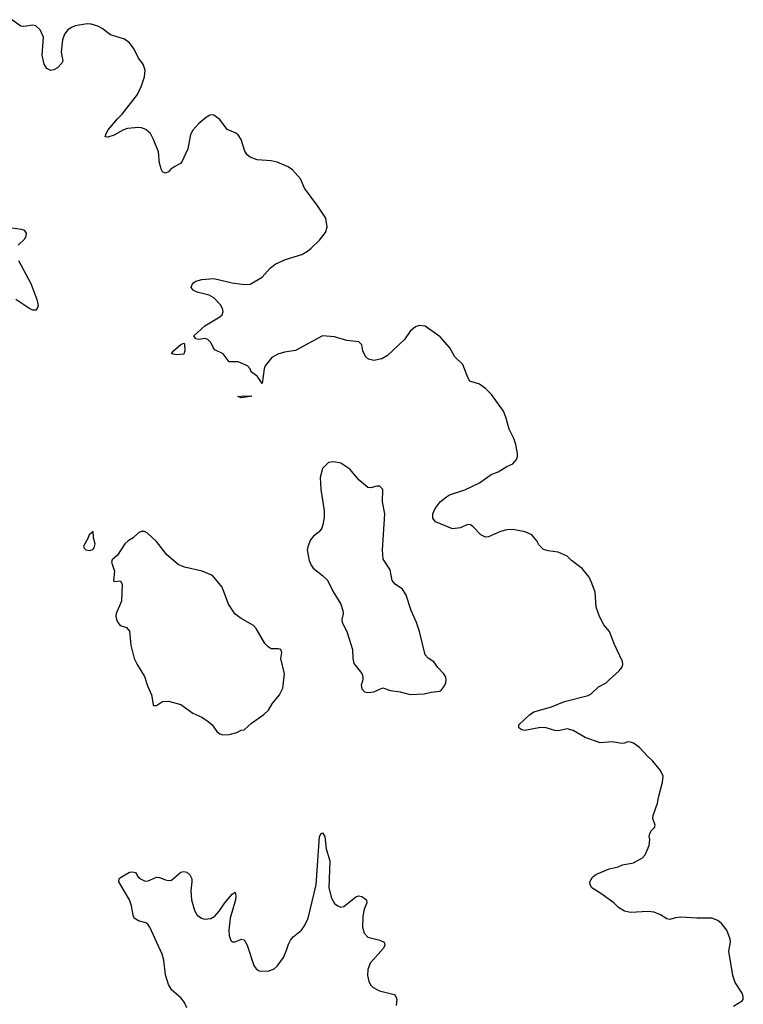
# Model space of a CAD drawing. Header units: inches. Extents: x 1550315 to 1685896, y 510706 to 640504.
# Tile 211 of 256: x 1674203 to 1678998, y 532658 to 539186. Entities that reach past the tile are written whole.
import ezdxf

# ---------------------------------------------------------------- set-up
doc = ezdxf.new("R2010")
doc.units = ezdxf.units.IN
doc.header["$MEASUREMENT"] = 0
doc.layers.add('B6573', color=7, linetype='Continuous')

msp = doc.modelspace()

# ---------------------------------------------------------------- linework, layer by layer
at = {"layer": 'B6573', "color": 5, "elevation": 280}
for points in [[(1678933.8, 532646.2), (1678990, 532682), (1678996.2, 532690), (1678997.7, 532710), (1678990, 532731.5), (1678943.6, 532803.6), (1678928.2, 532848.2), (1678901.8, 533010), (1678914, 533070), (1678911.6, 533090), (1678889.3, 533150), (1678853.6, 533193.6), (1678830, 533214.5), (1678790, 533228.6), (1678690, 533228.2), (1678584.3, 533235.7), (1678547.9, 533232.1), (1678510, 533220.7), (1678490, 533224.5), (1678450, 533251.6), (1678408, 533270), (1678366.4, 533273.6), (1678250, 533267.3), (1678210, 533274.7), (1678170, 533300.5), (1678139.7, 533330), (1678053.4, 533393.4), (1677994.8, 533430), (1677982.2, 533450), (1677980.6, 533470), (1677998, 533502), (1678020.4, 533519.6), (1678110, 533555.8), (1678169, 533570), (1678197.1, 533582.9), (1678270, 533596.3), (1678330, 533628.2), (1678346.6, 533650), (1678373.2, 533710), (1678379, 533750), (1678374, 533770), (1678379, 533790), (1678388.7, 533810), (1678408.7, 533830), (1678413.6, 533846.4), (1678398.4, 533890), (1678399.6, 533910), (1678428.9, 533991.1), (1678435.2, 534030), (1678462.9, 534130), (1678466.2, 534170), (1678450, 534207.3), (1678398.5, 534270), (1678362.4, 534302.4), (1678310, 534360.9), (1678270, 534389.1), (1678250, 534396.5), (1678230, 534398.3), (1678210, 534389.7), (1678190, 534388.3), (1678130, 534398.4), (1678050, 534392.3), (1677950, 534427.1), (1677870, 534472.4), (1677830, 534484.9), (1677770, 534471.9), (1677750, 534473.6), (1677691.3, 534491.3), (1677653.1, 534493.1), (1677550, 534473.7), (1677530, 534477.4), (1677511.1, 534490), (1677510, 534511.5), (1677581.8, 534578.2), (1677610, 534597), (1677727.8, 534630), (1677814, 534666), (1677970, 534705.5), (1677990, 534716), (1678038.2, 534761.8), (1678090, 534790.4), (1678110, 534808.4), (1678175.1, 534870), (1678192.3, 534890), (1678199.5, 534910), (1678197.6, 534930), (1678143.9, 535043.9), (1678111.9, 535130), (1678074.1, 535174.1), (1678044.2, 535230), (1678022.6, 535290), (1678015.2, 535390), (1677995.2, 535450), (1677976, 535490), (1677930, 535547.7), (1677859.3, 535599.3), (1677829.8, 535630), (1677770, 535656.1), (1677704.7, 535664.7), (1677674.3, 535674.3), (1677643.8, 535703.8), (1677629.7, 535730), (1677596.8, 535770), (1677551.3, 535791.3), (1677470, 535806.2), (1677430, 535804.3), (1677388.3, 535791.7), (1677310, 535757.2), (1677290, 535755.1), (1677257.6, 535770), (1677205.4, 535825.4), (1677190, 535836.2), (1677170, 535838.4), (1677123.8, 535816.2), (1677070, 535809.6), (1676957.5, 535857.5), (1676940.6, 535880.6), (1676939.5, 535910), (1676955.8, 535944.2), (1676990, 535989.3), (1677030, 536023.2), (1677050, 536036.1), (1677151.6, 536068.4), (1677250, 536115.3), (1677326, 536170), (1677372.5, 536187.5), (1677430, 536224), (1677470, 536240.7), (1677495.1, 536270), (1677502, 536290), (1677501.6, 536310), (1677490.9, 536370), (1677476.4, 536410), (1677446.2, 536470), (1677424.7, 536550), (1677409, 536590), (1677330, 536701), (1677290, 536741.5), (1677250, 536768.6), (1677186, 536790), (1677172.7, 536812.7), (1677139.5, 536899.5), (1677086.3, 536950), (1677052.9, 537010), (1676990, 537082.8), (1676890, 537152.9), (1676850, 537157.8), (1676825.3, 537150), (1676790, 537120.5), (1676753.9, 537066.1), (1676640.3, 536959.7), (1676602.5, 536937.5), (1676550, 536926.4), (1676514.8, 536934.8), (1676493.8, 536953.8), (1676476.3, 536990), (1676469.7, 537029.7), (1676450, 537049.5), (1676370, 537059.8), (1676290, 537082.5), (1676210, 537089.8), (1676030, 536993.3), (1675958, 536982), (1675912.5, 536967.5), (1675873.7, 536946.3), (1675829.4, 536890), (1675822.7, 536870), (1675810, 536774), (1675779.3, 536819.3), (1675737.8, 536850), (1675729.8, 536870), (1675711.5, 536891.5), (1675650, 536918.3), (1675590, 536917.7), (1675550.8, 536970), (1675496.2, 536996.2), (1675487, 537007), (1675470, 537044.7), (1675450, 537065.8), (1675430, 537072.6), (1675390, 537064.4), (1675369.5, 537070), (1675356.9, 537090), (1675430, 537157), (1675530, 537214.8), (1675544.7, 537230), (1675551.5, 537250), (1675547.7, 537270), (1675534.6, 537294.6), (1675490, 537340.8), (1675458.8, 537358.8), (1675379.8, 537379.8), (1675352.7, 537392.7), (1675338.8, 537410), (1675345, 537430), (1675357.4, 537442.6), (1675370, 537452.1), (1675410, 537464.1), (1675490, 537470.4), (1675610, 537441.8), (1675690, 537430.3), (1675730, 537431.7), (1675810, 537479.6), (1675861.9, 537538.1), (1675894.8, 537565.2), (1675963.3, 537596.7), (1676071.6, 537630), (1676109.6, 537650), (1676135.1, 537670), (1676190, 537723.6), (1676230, 537774), (1676239.5, 537810), (1676231.6, 537870), (1676178.6, 537950), (1676089.1, 538069.1), (1676063.7, 538130), (1676010.7, 538190), (1675981, 538210), (1675910, 538241.2), (1675868.7, 538250), (1675776.8, 538256.8), (1675730, 538273.3), (1675710.7, 538290.7), (1675694.1, 538314.1), (1675671.3, 538391.3), (1675650, 538421.5), (1675630, 538436.5), (1675578.5, 538458.5), (1675530, 538523.1), (1675490, 538552.2), (1675470, 538553.8), (1675459.3, 538550), (1675428.9, 538530), (1675390, 538497.7), (1675350, 538452.6), (1675335.6, 538424.4), (1675318, 538330), (1675277.1, 538242.9), (1675267.9, 538232.1), (1675230, 538212.3), (1675205.1, 538194.9), (1675190, 538178), (1675170, 538167.3), (1675150, 538178), (1675143, 538190), (1675130, 538235.3), (1675122.3, 538310), (1675090.6, 538390.6), (1675070.3, 538430.3), (1675037.9, 538457.9), (1675010, 538469.4), (1674990, 538471.4), (1674916.3, 538463.7), (1674886.5, 538453.5), (1674830, 538420.3), (1674786.2, 538406.2), (1674769.5, 538409.5), (1674775.1, 538430), (1674790, 538454.9), (1674850, 538528.7), (1674881, 538559), (1674984, 538690), (1675010, 538747), (1675030, 538806.4), (1675033.5, 538850), (1675021, 538890), (1674990.7, 538930.7), (1674961.5, 538990), (1674930, 539033.2), (1674896.7, 539056.7), (1674804.8, 539084.8), (1674750, 539127.4), (1674721.7, 539141.7), (1674676.1, 539156.1), (1674650, 539158.7), (1674570, 539144), (1674545.4, 539134.6), (1674522.2, 539117.8), (1674499.3, 539090), (1674487.3, 539052.7), (1674478.5, 538970), (1674488, 538910), (1674482.8, 538897.2), (1674454.5, 538865.5), (1674430, 538852.1), (1674410, 538849.5), (1674382.9, 538862.9), (1674366.2, 538890), (1674351.9, 538950), (1674360.1, 539070), (1674339.1, 539119.1), (1674310, 539145.6), (1674290, 539149), (1674230, 539140.3), (1674210, 539143.5), (1674150, 539185.6)], [(1674090, 537813.5), (1674216, 537796), (1674231.7, 537790), (1674246.4, 537770), (1674244, 537750), (1674234.2, 537730), (1674193, 537690)], [(1674195.8, 537590), (1674277.1, 537437.1), (1674317.4, 537330), (1674325.4, 537290), (1674319.6, 537270), (1674310, 537260.9), (1674290, 537260.2), (1674270, 537268.7), (1674178.4, 537330)], [(1675310, 532635.3), (1675294.7, 532670), (1675270, 532700.5), (1675212.1, 532752.1), (1675189.1, 532789.1), (1675170, 532852.7), (1675157.1, 532950), (1675147.1, 532990), (1675065.6, 533170), (1675052, 533190), (1675038.7, 533198.7), (1674990, 533211.1), (1674962.6, 533230), (1674954, 533250), (1674944.7, 533310), (1674930.8, 533350), (1674860.7, 533470), (1674862.7, 533490), (1674870, 533498.9), (1674930, 533534), (1674950, 533537.3), (1674970, 533532.2), (1674985.7, 533505.7), (1675002.6, 533490), (1675030, 533477.7), (1675050, 533474.7), (1675110, 533501.3), (1675130, 533499.6), (1675170, 533482.4), (1675190, 533479.1), (1675210, 533482), (1675270, 533534.4), (1675290, 533538.4), (1675310, 533534), (1675330, 533515.5), (1675342.6, 533490), (1675344.6, 533470), (1675337.4, 533410), (1675340.9, 533350), (1675360.4, 533280.4), (1675379.5, 533250), (1675408.4, 533230), (1675430, 533223.5), (1675470, 533227.2), (1675497, 533243), (1675525.4, 533274.6), (1675562.6, 533330), (1675610, 533388), (1675630, 533401), (1675635.4, 533375.4), (1675633.8, 533350), (1675597.4, 533230), (1675588.2, 533150), (1675590, 533114), (1675602, 533082), (1675610, 533072), (1675630, 533071.3), (1675670, 533091), (1675690, 533084.7), (1675710, 533051), (1675755.1, 532915.1), (1675770, 532894), (1675790, 532880.7), (1675850, 532877.3), (1675890, 532894), (1675910, 532910.8), (1675951, 532969), (1675969.6, 533010), (1675983.1, 533056.9), (1675996.9, 533083.1), (1676015.1, 533104.9), (1676070, 533150.4), (1676090, 533179.3), (1676114.6, 533230), (1676166.5, 533450), (1676188.9, 533770), (1676201.2, 533790), (1676210, 533795.5), (1676225.5, 533770), (1676233.6, 533690), (1676257.2, 533610), (1676252, 533430), (1676270, 533361), (1676290, 533326.8), (1676310, 533310.8), (1676330, 533302.8), (1676350, 533306.8), (1676430, 533370.7), (1676450, 533377.3), (1676470, 533374), (1676490, 533360.7), (1676500.7, 533350), (1676503, 533330), (1676485.3, 533290), (1676477.6, 533242.4), (1676474, 533170), (1676485.3, 533130), (1676510, 533104.4), (1676590, 533082.4), (1676618.8, 533070), (1676623, 533050), (1676612.7, 533030), (1676524.4, 532930), (1676510.4, 532890), (1676508.2, 532850), (1676516.3, 532810), (1676530, 532786), (1676546, 532770), (1676586.6, 532746.6), (1676683.4, 532723.4), (1676695.5, 532710), (1676701.3, 532690), (1676697, 532650)]]:
    msp.add_lwpolyline(points, dxfattribs=at)
at = {"layer": 'B6573', "color": 5}
for points, elevation in [([(1675243.2, 536963.2), (1675209.4, 536970), (1675223, 536990), (1675270, 537031.3), (1675290, 537042), (1675295.9, 537035.9), (1675297.9, 536990), (1675290, 536969.1)], 280), ([(1675670, 536679), (1675648.4, 536688.4), (1675690, 536693.1), (1675742, 536690), (1675730, 536688.2)], 280), ([(1676285.5, 536254.5), (1676250, 536249.3), (1676210, 536209.2), (1676193.1, 536150), (1676197.4, 536070), (1676220.7, 535930), (1676221.3, 535890), (1676214.5, 535845.5), (1676204.2, 535815.8), (1676188.4, 535790), (1676150, 535762.2), (1676130, 535736.3), (1676111.7, 535691.7), (1676108.5, 535668.5), (1676121.4, 535601.4), (1676133.4, 535570), (1676148.5, 535548.5), (1676210, 535502), (1676241.6, 535470), (1676278, 535398), (1676332, 535310), (1676344.9, 535270), (1676346.7, 535250), (1676337.4, 535210), (1676339.6, 535190), (1676370.4, 535130), (1676408, 535010), (1676410.8, 534950), (1676418, 534918), (1676470, 534850.8), (1676477.1, 534830), (1676476.4, 534810), (1676466.4, 534773.6), (1676469.2, 534750), (1676487.2, 534730), (1676510, 534725), (1676550, 534730.3), (1676610, 534755.5), (1676659.3, 534739.3), (1676724.7, 534730), (1676790, 534711.7), (1676883.1, 534716.9), (1676930, 534728), (1676986, 534734), (1676997, 534743), (1677017.2, 534770), (1677026, 534790), (1677029.3, 534810), (1677026.3, 534826.3), (1677014, 534850), (1676973.2, 534890), (1676947.9, 534927.9), (1676910, 534953.6), (1676890, 534975.1), (1676851.8, 535130), (1676831.5, 535190), (1676796.1, 535270), (1676764.2, 535370), (1676739.1, 535410), (1676690, 535443.5), (1676670, 535468.3), (1676657.8, 535537.8), (1676612.3, 535610), (1676606.7, 535670), (1676622.5, 535910), (1676606.8, 535990), (1676609.7, 536070), (1676590, 536092.4), (1676570, 536093.5), (1676530, 536081.1), (1676510, 536085.4), (1676453.4, 536133.4), (1676390, 536205.6), (1676330, 536245.1)], 320), ([(1674690, 535792.3), (1674662.8, 535770), (1674654.4, 535745.6), (1674624.7, 535695.3), (1674630, 535682), (1674642, 535670), (1674670, 535667.3), (1674690, 535676), (1674696.2, 535683.8), (1674703.7, 535710), (1674691.6, 535750)], 320), ([(1675030, 535792.3), (1675008, 535792), (1674990, 535782.7), (1674954, 535750), (1674920.7, 535730), (1674899.1, 535710), (1674850, 535635.3), (1674816, 535604), (1674811, 535590), (1674830.6, 535530), (1674825.5, 535465.5), (1674830, 535461), (1674870, 535466), (1674882, 535442), (1674878.4, 535330), (1674842.8, 535250), (1674839.6, 535230), (1674843.6, 535210), (1674852.4, 535190), (1674869.3, 535169.3), (1674910, 535157.1), (1674930, 535131), (1674938.8, 535038.8), (1674962.4, 534950), (1674981.6, 534910), (1675030.3, 534830.3), (1675050.4, 534770), (1675077.4, 534710), (1675086.4, 534646.4), (1675090, 534639.1), (1675110, 534638.4), (1675150, 534664.9), (1675188.3, 534668.3), (1675270, 534644.9), (1675350, 534587.3), (1675410, 534560.7), (1675452.8, 534532.8), (1675478.8, 534510), (1675510, 534466.8), (1675530, 534450.8), (1675550, 534444.9), (1675590, 534447.7), (1675640.9, 534459.1), (1675670, 534474.8), (1675690, 534478), (1675738, 534522), (1675821, 534579), (1675851.2, 534608.8), (1675877, 534650), (1675925.1, 534710), (1675945.6, 534754.4), (1675958, 534850), (1675934, 534950), (1675938.9, 534990), (1675934, 535010), (1675914.7, 535014.7), (1675870, 535015.6), (1675850, 535027), (1675827.6, 535050), (1675769.6, 535150), (1675752, 535170), (1675670, 535215.1), (1675630, 535245.6), (1675586.6, 535310), (1675544.2, 535424.2), (1675480.2, 535500.2), (1675413.2, 535530), (1675295.7, 535555.7), (1675253.9, 535573.9), (1675178.7, 535638.7), (1675110, 535725.6), (1675050, 535782)], 320)]:
    msp.add_lwpolyline(points, close=True, dxfattribs=dict(at, elevation=elevation))

doc.saveas('drawing.dxf')
